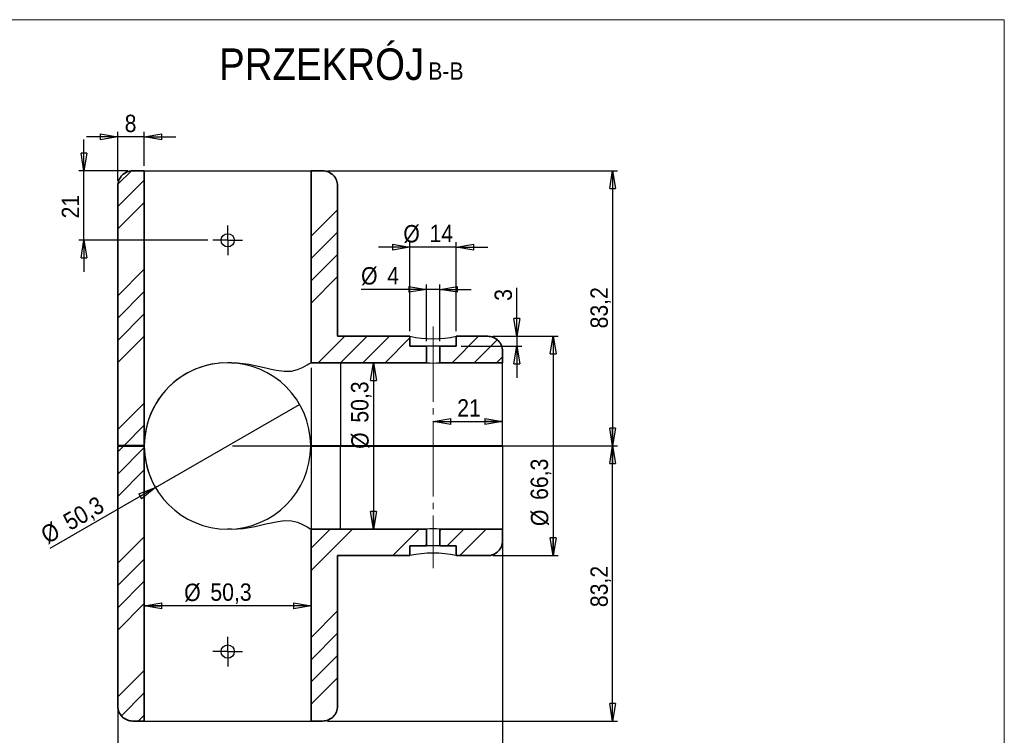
# Model space of a CAD drawing. Header units: millimetres. Extents: x 45 to 622, y 7 to 438.
# Tile 3 of 3: x 325 to 622, y 222 to 438. Entities that reach past the tile are written whole.
import ezdxf

# ---------------------------------------------------------------- set-up
doc = ezdxf.new("R2010")
doc.units = ezdxf.units.MM
doc.header["$LTSCALE"] = 1.5
doc.linetypes.add('SLD-Linia-ciągła', pattern=[0])
doc.linetypes.add('SLD-Linia-długa-kreska-kropka', pattern=[19.05, 15.24, -1.27, 1.27, -1.27])
doc.layers.add('NOTATKI', color=7, linetype='SLD-Linia-ciągła')
doc.layers.add('RAMKA', color=7, linetype='SLD-Linia-ciągła', lineweight=70)
doc.styles.add('SLDTEXTSTYLE0', font='GOTHIC.TTF', dxfattribs={"width": 0.913})
doc.dimstyles.new('SLDDIMSTYLE0', dxfattribs={"dimtxt": 5.25, "dimasz": 5.334, "dimexe": 0, "dimexo": 0.0625, "dimgap": 1.3125, "dimtad": 1, "dimdec": 1, "dimrnd": 1e-09, "dimzin": 12, "dimdsep": 46, "dimtxsty": 'SLDTEXTSTYLE0', "dimblk1": 'CLOSED', "dimblk2": 'CLOSED', "dimsah": 1, "dimcen": 0.09, "dimadec": 0, "dimazin": 3, "dimtfac": 1, "dimtdec": 1, "dimtofl": 0, "dimtmove": 0, "dimatfit": 3, "dimldrblk": 'CLOSED', "dimfxl": 1, "dimfrac": 2, "dimtolj": 1, "dimtzin": 12, "dimarcsym": 0})
doc.dimstyles.new('SLDDIMSTYLE1', dxfattribs={"dimtxt": 5.25, "dimasz": 5.334, "dimexe": 0, "dimexo": 0.0625, "dimgap": 1.3125, "dimtad": 1, "dimdec": 1, "dimrnd": 1e-09, "dimzin": 12, "dimdsep": 46, "dimtxsty": 'SLDTEXTSTYLE0', "dimblk1": 'CLOSED', "dimblk2": 'CLOSED', "dimsah": 1, "dimcen": 0.09, "dimadec": 0, "dimazin": 3, "dimtfac": 1, "dimtdec": 1, "dimtmove": 0, "dimatfit": 0, "dimldrblk": 'CLOSED', "dimfxl": 1, "dimfrac": 2, "dimtolj": 1, "dimtzin": 12, "dimarcsym": 0})
doc.dimstyles.new('SLDDIMSTYLE2', dxfattribs={"dimtxt": 5.25, "dimasz": 5.334, "dimexe": 0, "dimexo": 0.0625, "dimgap": 1.3125, "dimtad": 1, "dimdec": 1, "dimrnd": 1e-09, "dimzin": 12, "dimdsep": 46, "dimtxsty": 'SLDTEXTSTYLE0', "dimblk1": 'NONE', "dimblk2": 'CLOSED', "dimsah": 1, "dimcen": 0, "dimadec": 0, "dimazin": 3, "dimtfac": 1, "dimtdec": 1, "dimtmove": 0, "dimatfit": 3, "dimldrblk": 'NONE', "dimfxl": 1, "dimfrac": 2, "dimtolj": 1, "dimtzin": 12, "dimarcsym": 0})

# ---------------------------------------------------------------- blocks, each defined once
blk = doc.blocks.new('_Closed')
at = {"color": 0, "linetype": 'ByBlock', "lineweight": -2}
for p, q in [((-1, 0.166667), (0, 0)), ((-1, 0.166667), (-1, -0.166667)), ((0, 0), (-1, -0.166667)), ((0, 0), (-1, 0))]:
    blk.add_line(p, q, dxfattribs=at)
blk = doc.blocks.new('_D_12')
at = {"layer": 'NOTATKI'}
for q in [(409.48, 321.74), (334, 278.16)]:
    blk.add_line((365.92, 296.59), q, dxfattribs=at)
blk.add_arc((387.7, 309.17), 25.15, 93.4132, 213.4132, dxfattribs=at)
at = {"layer": 'NOTATKI', "xscale": 5.334000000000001, "yscale": 5.334000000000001, "rotation": 29.99999999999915}
blk.add_blockref('_Closed', (365.92, 296.59, 40.26), dxfattribs=at)
at = {"layer": 'NOTATKI', "char_height": 5.25, "attachment_point": 1, "rotation": 30, "style": 'SLDTEXTSTYLE0'}
for s, insert in [('50,3', (337.47, 287.99)), ('%%c', (330.65, 283.96))]:
    blk.add_mtext(s, dxfattribs=dict(at, insert=insert))
blk = doc.blocks.new('_None')
blk = doc.blocks.new('_D_13')
at = {"layer": 'NOTATKI'}
for p, q in [((442.85, 369.24), (433.32, 369.24)), ((442.85, 343.82), (442.85, 370.74)), ((456.85, 369.24), (442.85, 369.24)), ((456.85, 343.82), (456.85, 370.74)), ((456.85, 369.24), (466.37, 369.24))]:
    blk.add_line(p, q, dxfattribs=at)
at = {"layer": 'NOTATKI', "xscale": 5.334000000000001, "yscale": 5.334000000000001}
blk.add_blockref('_Closed', (442.85, 369.24, 40.26), dxfattribs=at)
at = {"layer": 'NOTATKI', "xscale": 5.334000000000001, "yscale": 5.334000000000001, "rotation": 180.0000000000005}
blk.add_blockref('_Closed', (456.85, 369.24, 40.26), dxfattribs=at)
at = {"layer": 'NOTATKI', "char_height": 5.25, "attachment_point": 1, "style": 'SLDTEXTSTYLE0'}
for s, insert in [('%%c', (440.84, 375.94)), ('14', (448.76, 376.02))]:
    blk.add_mtext(s, dxfattribs=dict(at, insert=insert))
blk = doc.blocks.new('_D_14')
at = {"layer": 'NOTATKI'}
for p, q in [((447.85, 340.82), (447.85, 358)), ((451.85, 340.82), (451.85, 358)), ((447.85, 356.5), (428.07, 356.5)), ((451.85, 356.5), (447.85, 356.5)), ((451.85, 356.5), (461.37, 356.5))]:
    blk.add_line(p, q, dxfattribs=at)
at = {"layer": 'NOTATKI', "xscale": 5.334000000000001, "yscale": 5.334000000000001}
for p, rotation in [((447.85, 356.5, 40.26), 359.9999999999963), ((451.85, 356.5, 40.26), 179.9999999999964)]:
    blk.add_blockref('_Closed', p, dxfattribs=dict(at, rotation=rotation))
at = {"layer": 'NOTATKI', "char_height": 5.25, "attachment_point": 1, "style": 'SLDTEXTSTYLE0'}
for s, insert in [('%%c', (428.07, 363.21)), ('4', (435.99, 363.29))]:
    blk.add_mtext(s, dxfattribs=dict(at, insert=insert))
blk = doc.blocks.new('_D_15')
at = {"layer": 'NOTATKI'}
for p, q in [((475.12, 342.32), (475.12, 356.91)), ((467.85, 342.32), (476.62, 342.32)), ((475.12, 342.32), (475.12, 339.32)), ((458.35, 339.32), (476.62, 339.32)), ((475.12, 339.32), (475.12, 329.79))]:
    blk.add_line(p, q, dxfattribs=at)
at = {"layer": 'NOTATKI', "xscale": 5.334000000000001, "yscale": 5.334000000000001}
for p, rotation in [((475.12, 342.32, 40.26), 270.0000000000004), ((475.12, 339.32, 40.26), 90.0000000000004)]:
    blk.add_blockref('_Closed', p, dxfattribs=dict(at, rotation=rotation))
at = {"layer": 'NOTATKI', "insert": (468.41, 353.03), "char_height": 5.25, "attachment_point": 1, "rotation": 90, "style": 'SLDTEXTSTYLE0'}
blk.add_mtext('3', dxfattribs=at)
blk = doc.blocks.new('_D_16')
at = {"layer": 'NOTATKI'}
for p, q in [((412.95, 332.82), (412.95, 259.33)), ((362.55, 307.77), (362.55, 259.33)), ((412.95, 260.83), (362.55, 260.83))]:
    blk.add_line(p, q, dxfattribs=at)
at = {"layer": 'NOTATKI', "xscale": 5.334000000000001, "yscale": 5.334000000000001, "rotation": 180.0000000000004}
blk.add_blockref('_Closed', (362.55, 260.83, 40.26), dxfattribs=at)
at = {"layer": 'NOTATKI', "xscale": 5.334000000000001, "yscale": 5.334000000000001}
blk.add_blockref('_Closed', (412.95, 260.83, 40.26), dxfattribs=at)
at = {"layer": 'NOTATKI', "char_height": 5.25, "attachment_point": 1, "style": 'SLDTEXTSTYLE0'}
for s, insert in [('%%c', (374.59, 267.54)), ('50,3', (382.51, 267.62))]:
    blk.add_mtext(s, dxfattribs=dict(at, insert=insert))
blk = doc.blocks.new('_D_17')
at = {"layer": 'NOTATKI'}
for p, q in [((354.55, 402.57), (345.02, 402.57)), ((354.55, 389.32), (354.55, 404.07)), ((362.55, 402.57), (354.55, 402.57)), ((362.55, 393.82), (362.55, 404.07)), ((362.55, 402.57), (372.07, 402.57))]:
    blk.add_line(p, q, dxfattribs=at)
at = {"layer": 'NOTATKI', "xscale": 5.334000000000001, "yscale": 5.334000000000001}
blk.add_blockref('_Closed', (354.55, 402.57, 40.26), dxfattribs=at)
at = {"layer": 'NOTATKI', "xscale": 5.334000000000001, "yscale": 5.334000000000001, "rotation": 180.0000000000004}
blk.add_blockref('_Closed', (362.55, 402.57, 40.26), dxfattribs=at)
at = {"layer": 'NOTATKI', "insert": (356.61, 409.28), "char_height": 5.25, "attachment_point": 1, "style": 'SLDTEXTSTYLE0'}
blk.add_mtext('8', dxfattribs=at)
blk = doc.blocks.new('_D_18')
at = {"layer": 'NOTATKI'}
for p, q in [((344.3, 392.32), (344.3, 401.84)), ((357.55, 392.32), (342.8, 392.32)), ((344.3, 371.32), (344.3, 392.32)), ((381.75, 371.32), (342.8, 371.32)), ((344.3, 371.32), (344.3, 361.79))]:
    blk.add_line(p, q, dxfattribs=at)
at = {"layer": 'NOTATKI', "xscale": 5.334000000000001, "yscale": 5.334000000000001}
for p, rotation in [((344.3, 392.32, 40.26), 270.0000000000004), ((344.3, 371.32, 40.26), 90.0000000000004)]:
    blk.add_blockref('_Closed', p, dxfattribs=dict(at, rotation=rotation))
at = {"layer": 'NOTATKI', "insert": (337.59, 377.94), "char_height": 5.25, "attachment_point": 1, "rotation": 90, "style": 'SLDTEXTSTYLE0'}
blk.add_mtext('21', dxfattribs=at)
blk = doc.blocks.new('_D_19')
at = {"layer": 'NOTATKI'}
blk.add_line((449.85, 316.59), (470.85, 316.59), dxfattribs=at)
at = {"layer": 'NOTATKI', "xscale": 5.334000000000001, "yscale": 5.334000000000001, "rotation": 180.0000000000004}
blk.add_blockref('_Closed', (449.85, 316.59, 40.26), dxfattribs=at)
at = {"layer": 'NOTATKI', "xscale": 5.334000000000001, "yscale": 5.334000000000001}
blk.add_blockref('_Closed', (470.85, 316.59, 40.26), dxfattribs=at)
at = {"layer": 'NOTATKI', "insert": (457.13, 323.29), "char_height": 5.25, "attachment_point": 1, "style": 'SLDTEXTSTYLE0'}
blk.add_mtext('21', dxfattribs=at)
blk = doc.blocks.new('_D_20')
at = {"layer": 'NOTATKI'}
for p, q in [((354.55, 307.77), (354.55, 209.26)), ((470.85, 307.77), (470.85, 209.26)), ((470.85, 210.76), (354.55, 210.76))]:
    blk.add_line(p, q, dxfattribs=at)
at = {"layer": 'NOTATKI', "xscale": 5.334000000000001, "yscale": 5.334000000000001, "rotation": 180.0000000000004}
blk.add_blockref('_Closed', (354.55, 210.76, 40.26), dxfattribs=at)
at = {"layer": 'NOTATKI', "xscale": 5.334000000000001, "yscale": 5.334000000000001}
blk.add_blockref('_Closed', (470.85, 210.76, 40.26), dxfattribs=at)
at = {"layer": 'NOTATKI', "insert": (398.27, 217.47), "char_height": 5.25, "attachment_point": 1, "style": 'SLDTEXTSTYLE0'}
blk.add_mtext('116,3', dxfattribs=at)
blk = doc.blocks.new('_D_21')
at = {"layer": 'NOTATKI'}
for p, q in [((417.95, 392.32), (505.6, 392.32)), ((504.1, 392.32), (504.1, 309.17)), ((389.2, 309.17), (505.6, 309.17))]:
    blk.add_line(p, q, dxfattribs=at)
at = {"layer": 'NOTATKI', "xscale": 5.334000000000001, "yscale": 5.334000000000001}
for p, rotation in [((504.1, 392.32, 40.26), 90.0000000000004), ((504.1, 309.17, 40.26), 270.0000000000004)]:
    blk.add_blockref('_Closed', p, dxfattribs=dict(at, rotation=rotation))
at = {"layer": 'NOTATKI', "insert": (497.4, 344.69), "char_height": 5.25, "attachment_point": 1, "rotation": 90, "style": 'SLDTEXTSTYLE0'}
blk.add_mtext('83,2', dxfattribs=at)
blk = doc.blocks.new('_D_22')
at = {"layer": 'NOTATKI'}
for p, q in [((389.2, 309.17), (505.6, 309.17)), ((504.1, 226.02), (504.1, 309.17)), ((417.95, 226.02), (505.6, 226.02))]:
    blk.add_line(p, q, dxfattribs=at)
at = {"layer": 'NOTATKI', "xscale": 5.334000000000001, "yscale": 5.334000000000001}
for p, rotation in [((504.1, 309.17, 40.26), 90.0000000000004), ((504.1, 226.02, 40.26), 270.0000000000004)]:
    blk.add_blockref('_Closed', p, dxfattribs=dict(at, rotation=rotation))
at = {"layer": 'NOTATKI', "insert": (497.4, 260.45), "char_height": 5.25, "attachment_point": 1, "rotation": 90, "style": 'SLDTEXTSTYLE0'}
blk.add_mtext('83,2', dxfattribs=at)
blk = doc.blocks.new('_D_23')
at = {"layer": 'NOTATKI'}
for p, q in [((467.85, 342.32), (487.6, 342.32)), ((486.1, 342.32), (486.1, 276.02)), ((467.85, 276.02), (487.6, 276.02))]:
    blk.add_line(p, q, dxfattribs=at)
at = {"layer": 'NOTATKI', "xscale": 5.334000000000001, "yscale": 5.334000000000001}
for p, rotation in [((486.1, 342.32, 40.26), 90.0000000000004), ((486.1, 276.02, 40.26), 270.0000000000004)]:
    blk.add_blockref('_Closed', p, dxfattribs=dict(at, rotation=rotation))
at = {"layer": 'NOTATKI', "char_height": 5.25, "attachment_point": 1, "rotation": 90, "style": 'SLDTEXTSTYLE0'}
for s, insert in [('66,3', (479.32, 292.86)), ('%%c', (479.4, 284.94))]:
    blk.add_mtext(s, dxfattribs=dict(at, insert=insert))
blk = doc.blocks.new('_D_24')
at = {"layer": 'NOTATKI'}
blk.add_line((431.81, 334.32), (431.81, 284.02), dxfattribs=at)
at = {"layer": 'NOTATKI', "xscale": 5.334000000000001, "yscale": 5.334000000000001}
for p, rotation in [((431.81, 334.32, 40.26), 90.00000000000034), ((431.81, 284.02, 40.26), 270.0000000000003)]:
    blk.add_blockref('_Closed', p, dxfattribs=dict(at, rotation=rotation))
at = {"layer": 'NOTATKI', "char_height": 5.25, "attachment_point": 1, "rotation": 90, "style": 'SLDTEXTSTYLE0'}
for s, insert in [('50,3', (425.02, 316.2)), ('%%c', (425.1, 308.28))]:
    blk.add_mtext(s, dxfattribs=dict(at, insert=insert))
blk = doc.blocks.new('SW_CENTERMARKSYMBOL_4')
at = {"layer": 'NOTATKI', "color": 0}
for p, q in [((0, 2.5), (0, 4.5)), ((-2.5, 0), (-4.5, 0)), ((0, 0), (-2.5, 0)), ((0, 0), (0, 2.5)), ((0, 0), (0, -2.5)), ((0, 0), (2.5, 0)), ((2.5, 0), (4.5, 0)), ((0, -2.5), (0, -4.5))]:
    blk.add_line(p, q, dxfattribs=at)
blk = doc.blocks.new('SW_CENTERMARKSYMBOL_5')
at = {"layer": 'NOTATKI', "color": 0}
for p, q in [((0, 2.5), (0, 4.5)), ((-2.5, 0), (-4.5, 0)), ((0, 0), (-2.5, 0)), ((0, 0), (0, 2.5)), ((0, 0), (0, -2.5)), ((0, 0), (2.5, 0)), ((2.5, 0), (4.5, 0)), ((0, -2.5), (0, -4.5))]:
    blk.add_line(p, q, dxfattribs=at)

msp = doc.modelspace()

# ---------------------------------------------------------------- hatches: boundary and pattern name
at = {"layer": 'NOTATKI', "linetype": 'SLD-Linia-ciągła', "lineweight": 18}
h = msp.add_hatch(dxfattribs=at)
h.set_pattern_fill('ANSI34', color=256, scale=1.5, angle=2.8e-322, style=0)
edge = h.paths.add_edge_path(flags=0)
edge.add_line((354.55, 387.82), (354.55, 309.27))
edge.add_arc((387.7, 309.17), 33.15, 179.8271, 179.8272)
edge.add_line((354.55, 309.27), (362.55, 309.27))
edge.add_line((362.55, 309.27), (362.55, 392.32))
edge.add_line((362.55, 392.32), (359.05, 392.32))
edge.add_spline(control_points=[(359.05, 392.32), (358.67, 392.32), (358.29, 392.27), (357.93, 392.18), (357.44, 392.05), (356.97, 391.84), (356.55, 391.56), (356.13, 391.28), (355.76, 390.93), (355.45, 390.52), (355.26, 390.27), (355.1, 390), (354.97, 389.71), (354.76, 389.26), (354.62, 388.76), (354.57, 388.25), (354.56, 388.11), (354.55, 387.96), (354.55, 387.82)], knot_values=[0.023049, 0.023049, 0.023049, 0.023049, 0.024176, 0.024176, 0.024176, 0.025687, 0.025687, 0.025687, 0.027198, 0.027198, 0.027198, 0.028135, 0.028135, 0.028135, 0.029646, 0.029646, 0.029646, 0.030079, 0.030079, 0.030079, 0.030079], weights=[1, 1, 1, 1, 1, 1, 1, 1, 1, 1, 1, 1, 1, 1, 1, 1, 1, 1, 1], degree=3, periodic=0)
h = msp.add_hatch(dxfattribs=at)
h.set_pattern_fill('ANSI34', color=256, scale=1.5, angle=2.8e-322, style=0)
edge = h.paths.add_edge_path(flags=0)
edge.add_line((416.45, 392.32), (412.95, 392.32))
edge.add_line((412.95, 392.32), (412.95, 334.32))
edge.add_line((412.95, 334.32), (418.65, 334.32))
edge.add_spline(control_points=[(418.65, 334.32), (419.72, 334.32), (420.78, 334.32), (421.85, 334.32)], knot_values=[0.165352, 0.165352, 0.165352, 0.165352, 0.168544, 0.168544, 0.168544, 0.168544], weights=[1, 1, 1, 1], degree=3, periodic=0)
edge.add_line((421.85, 334.32), (447.85, 334.32))
edge.add_line((447.85, 334.32), (447.85, 339.32))
edge.add_line((447.85, 339.32), (442.85, 339.32))
edge.add_line((442.85, 339.32), (442.85, 342.32))
edge.add_line((442.85, 342.32), (421.85, 342.32))
edge.add_spline(control_points=[(421.85, 342.32), (421.55, 342.32), (421.25, 342.32), (420.95, 342.32)], knot_values=[0.053325, 0.053325, 0.053325, 0.053325, 0.054223, 0.054223, 0.054223, 0.054223], weights=[1, 1, 1, 1], degree=3, periodic=0)
edge.add_line((420.95, 342.32), (420.95, 387.82))
edge.add_spline(control_points=[(420.95, 387.82), (420.95, 387.88), (420.95, 387.95), (420.94, 388.01), (420.92, 388.51), (420.81, 389.02), (420.63, 389.49), (420.44, 389.96), (420.17, 390.4), (419.84, 390.78), (419.51, 391.16), (419.11, 391.48), (418.67, 391.73), (418.23, 391.98), (417.74, 392.16), (417.25, 392.25), (416.98, 392.29), (416.72, 392.32), (416.45, 392.32)], knot_values=[0.014919, 0.014919, 0.014919, 0.014919, 0.01511, 0.01511, 0.01511, 0.016621, 0.016621, 0.016621, 0.018132, 0.018132, 0.018132, 0.019643, 0.019643, 0.019643, 0.021154, 0.021154, 0.021154, 0.021953, 0.021953, 0.021953, 0.021953], weights=[1, 1, 1, 1, 1, 1, 1, 1, 1, 1, 1, 1, 1, 1, 1, 1, 1, 1, 1], degree=3, periodic=0)
h = msp.add_hatch(dxfattribs=at)
h.set_pattern_fill('ANSI34', color=256, scale=1.5, angle=2.8e-322, style=0)
edge = h.paths.add_edge_path(flags=0)
edge.add_line((470.85, 334.32), (470.85, 337.82))
edge.add_spline(control_points=[(470.85, 337.82), (470.85, 338.25), (470.79, 338.68), (470.67, 339.09), (470.52, 339.57), (470.3, 340.03), (470, 340.44), (469.71, 340.85), (469.34, 341.22), (468.93, 341.51), (468.52, 341.79), (468.05, 342.02), (467.56, 342.15), (467.17, 342.26), (466.76, 342.32), (466.35, 342.32)], knot_values=[0.006274, 0.006274, 0.006274, 0.006274, 0.007555, 0.007555, 0.007555, 0.009066, 0.009066, 0.009066, 0.010577, 0.010577, 0.010577, 0.012088, 0.012088, 0.012088, 0.013312, 0.013312, 0.013312, 0.013312], weights=[1, 1, 1, 1, 1, 1, 1, 1, 1, 1, 1, 1, 1, 1, 1, 1], degree=3, periodic=0)
edge.add_line((466.35, 342.32), (456.85, 342.32))
edge.add_line((456.85, 342.32), (456.85, 339.32))
edge.add_line((456.85, 339.32), (451.85, 339.32))
edge.add_line((451.85, 339.32), (451.85, 334.32))
edge.add_line((451.85, 334.32), (470.85, 334.32))
h = msp.add_hatch(dxfattribs=at)
h.set_pattern_fill('ANSI34', color=256, scale=1.5, angle=2.8e-322, style=0)
edge = h.paths.add_edge_path(flags=0)
edge.add_line((354.55, 309.07), (354.55, 230.52))
edge.add_spline(control_points=[(354.55, 230.52), (354.55, 230.42), (354.55, 230.33), (354.56, 230.24), (354.59, 229.73), (354.71, 229.23), (354.9, 228.77), (355.1, 228.3), (355.38, 227.87), (355.72, 227.49), (355.93, 227.26), (356.17, 227.05), (356.42, 226.86), (356.83, 226.57), (357.3, 226.34), (357.78, 226.2), (358.19, 226.08), (358.62, 226.02), (359.05, 226.02)], knot_values=[0.023897, 0.023897, 0.023897, 0.023897, 0.024176, 0.024176, 0.024176, 0.025687, 0.025687, 0.025687, 0.027198, 0.027198, 0.027198, 0.028135, 0.028135, 0.028135, 0.029646, 0.029646, 0.029646, 0.030927, 0.030927, 0.030927, 0.030927], weights=[1, 1, 1, 1, 1, 1, 1, 1, 1, 1, 1, 1, 1, 1, 1, 1, 1, 1, 1], degree=3, periodic=0)
edge.add_line((359.05, 226.02), (362.55, 226.02))
edge.add_line((362.55, 226.02), (362.55, 309.07))
edge.add_line((362.55, 309.07), (354.55, 309.07))
edge.add_arc((387.7, 309.17), 33.15, 180.1728, 180.1729)
h = msp.add_hatch(dxfattribs=at)
h.set_pattern_fill('ANSI34', color=256, scale=1.5, angle=2.8e-322, style=0)
edge = h.paths.add_edge_path(flags=0)
edge.add_line((412.95, 226.02), (416.45, 226.02))
edge.add_spline(control_points=[(416.45, 226.02), (416.9, 226.02), (417.35, 226.09), (417.78, 226.22), (418.26, 226.37), (418.72, 226.6), (419.13, 226.9), (419.53, 227.2), (419.89, 227.58), (420.17, 227.99), (420.46, 228.41), (420.67, 228.88), (420.8, 229.37), (420.9, 229.74), (420.95, 230.13), (420.95, 230.52)], knot_values=[0.004699, 0.004699, 0.004699, 0.004699, 0.006044, 0.006044, 0.006044, 0.007555, 0.007555, 0.007555, 0.009066, 0.009066, 0.009066, 0.010577, 0.010577, 0.010577, 0.011736, 0.011736, 0.011736, 0.011736], weights=[1, 1, 1, 1, 1, 1, 1, 1, 1, 1, 1, 1, 1, 1, 1, 1], degree=3, periodic=0)
edge.add_line((420.95, 230.52), (420.95, 276.02))
edge.add_spline(control_points=[(420.95, 276.02), (421.25, 276.02), (421.55, 276.02), (421.85, 276.02)], knot_values=[0.20353, 0.20353, 0.20353, 0.20353, 0.20444, 0.20444, 0.20444, 0.20444], weights=[1, 1, 1, 1], degree=3, periodic=0)
edge.add_line((421.85, 276.02), (442.85, 276.02))
edge.add_line((442.85, 276.02), (442.85, 279.02))
edge.add_line((442.85, 279.02), (447.85, 279.02))
edge.add_line((447.85, 279.02), (447.85, 284.02))
edge.add_line((447.85, 284.02), (421.85, 284.02))
edge.add_spline(control_points=[(421.85, 284.02), (420.78, 284.02), (419.72, 284.02), (418.65, 284.02)], knot_values=[0.046145, 0.046145, 0.046145, 0.046145, 0.04934, 0.04934, 0.04934, 0.04934], weights=[1, 1, 1, 1], degree=3, periodic=0)
edge.add_line((418.65, 284.02), (412.95, 284.02))
edge.add_line((412.95, 284.02), (412.95, 226.02))
h = msp.add_hatch(dxfattribs=at)
h.set_pattern_fill('ANSI34', color=256, scale=1.5, angle=2.8e-322, style=0)
edge = h.paths.add_edge_path(flags=0)
edge.add_line((456.85, 276.02), (466.35, 276.02))
edge.add_spline(control_points=[(466.35, 276.02), (466.62, 276.02), (466.89, 276.04), (467.15, 276.09), (467.46, 276.15), (467.76, 276.24), (468.06, 276.36), (468.52, 276.55), (468.96, 276.82), (469.34, 277.15), (469.71, 277.49), (470.04, 277.89), (470.28, 278.33), (470.53, 278.77), (470.7, 279.26), (470.78, 279.76), (470.83, 280.01), (470.85, 280.26), (470.85, 280.52)], knot_values=[0.026398, 0.026398, 0.026398, 0.026398, 0.027198, 0.027198, 0.027198, 0.028135, 0.028135, 0.028135, 0.029646, 0.029646, 0.029646, 0.031157, 0.031157, 0.031157, 0.032668, 0.032668, 0.032668, 0.033428, 0.033428, 0.033428, 0.033428], weights=[1, 1, 1, 1, 1, 1, 1, 1, 1, 1, 1, 1, 1, 1, 1, 1, 1, 1, 1], degree=3, periodic=0)
edge.add_line((470.85, 280.52), (470.85, 284.02))
edge.add_line((470.85, 284.02), (451.85, 284.02))
edge.add_line((451.85, 284.02), (451.85, 279.02))
edge.add_line((451.85, 279.02), (456.85, 279.02))
edge.add_line((456.85, 279.02), (456.85, 276.02))

# ---------------------------------------------------------------- linework, layer by layer
at = {"color": 7, "linetype": 'SLD-Linia-ciągła', "lineweight": 35}
for p, q in [((359.05, 392.32), (362.55, 392.32)), ((362.55, 309.27), (362.55, 392.32)), ((412.95, 392.32), (412.95, 334.32)), ((412.95, 392.32), (416.45, 392.32)), ((354.55, 309.27), (354.55, 387.82)), ((420.95, 387.82), (420.95, 342.32)), ((421.85, 342.32), (420.95, 342.32)), ((442.85, 342.32), (421.85, 342.32)), ((442.85, 339.32), (442.85, 342.32)), ((456.85, 342.32), (456.85, 339.32)), ((466.35, 342.32), (456.85, 342.32)), ((447.85, 339.32), (442.85, 339.32)), ((447.85, 334.32), (447.85, 339.32)), ((451.85, 339.32), (451.85, 334.32)), ((456.85, 339.32), (451.85, 339.32)), ((470.85, 337.82), (470.85, 334.32)), ((412.95, 334.32), (418.65, 334.32)), ((421.85, 334.32), (418.65, 334.32)), ((447.85, 334.32), (421.85, 334.32)), ((470.85, 334.32), (451.85, 334.32)), ((362.55, 309.27), (354.55, 309.27)), ((354.55, 309.27), (354.55, 309.27)), ((354.55, 309.07), (362.55, 309.07)), ((354.55, 230.52), (354.55, 309.07)), ((354.55, 309.07), (354.55, 309.07)), ((362.55, 226.02), (362.55, 309.07)), ((412.95, 284.02), (412.95, 226.02)), ((418.65, 284.02), (412.95, 284.02)), ((418.65, 284.02), (421.85, 284.02)), ((421.85, 284.02), (447.85, 284.02)), ((447.85, 279.02), (447.85, 284.02)), ((451.85, 284.02), (470.85, 284.02)), ((451.85, 284.02), (451.85, 279.02)), ((470.85, 284.02), (470.85, 280.52)), ((442.85, 276.02), (442.85, 279.02)), ((442.85, 279.02), (447.85, 279.02)), ((451.85, 279.02), (456.85, 279.02)), ((456.85, 279.02), (456.85, 276.02)), ((420.95, 276.02), (421.85, 276.02)), ((420.95, 276.02), (420.95, 230.52)), ((421.85, 276.02), (442.85, 276.02)), ((456.85, 276.02), (466.35, 276.02)), ((362.55, 226.02), (359.05, 226.02)), ((416.45, 226.02), (412.95, 226.02))]:
    msp.add_line(p, q, dxfattribs=at)
at = {"color": 7, "linetype": 'SLD-Linia-ciągła', "lineweight": 25}
for p, q in [((362.55, 392.32), (412.95, 392.32)), ((451.85, 339.32), (447.85, 339.32)), ((388.89, 334.32), (387.7, 334.32)), ((412.95, 334.32), (412.92, 334.32)), ((421.85, 334.32), (421.85, 309.27)), ((470.85, 309.27), (470.85, 334.32)), ((412.85, 309.27), (421.85, 309.27)), ((412.85, 309.07), (421.85, 309.07)), ((421.85, 309.27), (470.85, 309.27)), ((421.85, 284.02), (421.85, 309.07)), ((421.85, 309.07), (470.85, 309.07)), ((470.85, 309.07), (470.85, 284.02)), ((388.89, 284.02), (387.7, 284.02)), ((412.95, 284.02), (412.92, 284.02)), ((451.85, 279.02), (447.85, 279.02)), ((362.55, 226.02), (412.95, 226.02))]:
    msp.add_line(p, q, dxfattribs=at)
at = {"color": 7, "linetype": 'SLD-Linia-ciągła', "lineweight": 25, "flags": 128}
for points in [[(388.89, 334.32), (390.69, 334.26), (392.47, 334.1), (394.28, 333.84), (396.03, 333.5), (399.28, 332.75), (400.85, 332.38), (402.37, 332.06), (404.78, 331.75), (407.01, 331.82), (408.86, 332.24), (410.4, 332.87), (411.77, 333.64), (412.28, 333.96), (412.65, 334.19), (412.92, 334.32)], [(388.89, 284.02), (390.69, 284.08), (392.47, 284.24), (394.28, 284.5), (396.03, 284.83), (399.28, 285.58), (400.85, 285.95), (402.37, 286.27), (404.78, 286.59), (407.01, 286.52), (408.86, 286.1), (410.4, 285.47), (411.77, 284.7), (412.28, 284.38), (412.65, 284.15), (412.92, 284.02)]]:
    msp.add_lwpolyline(points, dxfattribs=at)
at = {"color": 7, "linetype": 'SLD-Linia-ciągła', "lineweight": 25}
for centre in [(387.75, 371.32), (387.75, 247.02)]:
    msp.add_circle(centre, 2, dxfattribs=at)
at = {"color": 7, "linetype": 'SLD-Linia-ciągła', "lineweight": 35}
for centre, start, end in [((359.05, 387.82), 89.9998, 179.9999), ((416.45, 387.82), 0.0001, 90.0002), ((466.35, 337.82), 359.9996, 89.9997), ((466.35, 280.52), 270.0003, 0.0004), ((359.05, 230.52), 180.0001, 270.0002), ((416.45, 230.52), 269.9998, 359.9999)]:
    msp.add_arc(centre, 4.5, start, end, dxfattribs=at)
at = {"color": 7, "linetype": 'SLD-Linia-ciągła', "lineweight": 25}
for centre, radius, start, end in [((449.85, 374.38), 32.82, 257.6861, 282.3139), ((387.7, 309.17), 25.15, 90.0001, 179.7721), ((387.7, 309.17), 25.15, 0.2278, 90), ((449.85, 357.69), 23.46, 265.1152, 274.8848), ((387.7, 309.17), 25.15, 180.2293, 269.9985), ((387.7, 309.17), 25.15, 270, 359.7722), ((449.85, 260.65), 23.46, 85.1152, 94.8848), ((449.85, 243.95), 32.82, 77.6861, 102.3139)]:
    msp.add_arc(centre, radius, start, end, dxfattribs=at)
at = {"layer": 'NOTATKI', "linetype": 'SLD-Linia-długa-kreska-kropka', "lineweight": 18}
msp.add_line((449.85, 345.32), (449.85, 272.19), dxfattribs=at)
at = {"layer": 'RAMKA', "linetype": 'SLD-Linia-ciągła', "lineweight": 18}
for p, q in [((45, 438), (622.5, 438)), ((622.5, 438), (622.5, 7.5))]:
    msp.add_line(p, q, dxfattribs=at)

# ---------------------------------------------------------------- block references
at = {"layer": 'NOTATKI'}
for name, p in [('SW_CENTERMARKSYMBOL_4', (387.75, 371.32)), ('SW_CENTERMARKSYMBOL_5', (387.75, 247.02))]:
    msp.add_blockref(name, p, dxfattribs=at)

# ---------------------------------------------------------------- texts
at = {"layer": 'NOTATKI', "attachment_point": 2, "style": 'SLDTEXTSTYLE0'}
for s, insert, char_height in [('PRZEKRÓJ ', (416.15, 429.32), 9.525), ('B-B', (453.71, 425.11), 5.25)]:
    msp.add_mtext(s, dxfattribs=dict(at, insert=insert, char_height=char_height))

# ---------------------------------------------------------------- dimensions: what is measured, and where the dimension line sits
at = {"layer": 'NOTATKI'}
for base, p1, p2, dimstyle, picture, middle in [((354.55, 402.57), (362.55, 392.32), (354.55, 387.82), 'SLDDIMSTYLE1', '_D_17', (358.55, 402.57)), ((470.85, 316.59), (449.85, 345.32), (470.85, 309.27), 'SLDDIMSTYLE0', '_D_19', (461.01, 316.59))]:
    dim = msp.add_linear_dim(base=base, p1=p1, p2=p2, dimstyle=dimstyle, dxfattribs=at)
    dim.commit()
    dim.dimension.update_dxf_attribs({"geometry": picture, "text_midpoint": middle, "dimtype": 160})
for base, p1, p2, angle, dimstyle, picture, middle in [((344.3, 392.32), (383.25, 371.32), (359.05, 392.32), 90, 'SLDDIMSTYLE1', '_D_18', (344.3, 381.82)), ((504.10279638, 309.16841707), (416.44894201, 392.31841707), (387.69911657, 309.16841707), 90, 'SLDDIMSTYLE0', '_D_21', (504.10279638, 351.47704453)), ((475.12, 339.32), (466.35, 342.32), (456.85, 339.32), 90, 'SLDDIMSTYLE1', '_D_15', (475.12, 354.97)), ((354.55, 210.76), (470.85, 309.27), (354.55, 309.27), 0, 'SLDDIMSTYLE0', '_D_20', (407, 210.76)), ((504.10279638, 309.16841707), (416.44894201, 226.01841707), (387.69911657, 309.16841707), 90, 'SLDDIMSTYLE0', '_D_22', (504.10279638, 267.23397965))]:
    dim = msp.add_linear_dim(base=base, p1=p1, p2=p2, angle=angle, dimstyle=dimstyle, dxfattribs=at)
    dim.commit()
    dim.dimension.update_dxf_attribs({"geometry": picture, "text_midpoint": middle, "dimtype": 160})
for base, p1, p2, dimstyle, picture, middle in [((442.85, 369.24), (456.85, 342.32), (442.85, 342.32), 'SLDDIMSTYLE1', '_D_13', (448.68, 369.24)), ((447.85, 356.5), (451.85, 339.32), (447.85, 339.32), 'SLDDIMSTYLE1', '_D_14', (433.97, 356.5)), ((362.55, 260.83), (412.95, 334.32), (362.55, 309.27), 'SLDDIMSTYLE0', '_D_16', (385.34, 260.83))]:
    dim = msp.add_linear_dim(base=base, p1=p1, p2=p2, text='%%c<>', dimstyle=dimstyle, dxfattribs=at)
    dim.commit()
    dim.dimension.update_dxf_attribs({"geometry": picture, "text_midpoint": middle, "dimtype": 160})
for base, p1, p2, picture, middle in [((486.1, 276.02), (466.35, 342.32), (466.35, 276.02), '_D_23', (486.1, 295.69)), ((431.81, 284.02), (421.85, 334.32), (421.85, 284.02), '_D_24', (431.81, 319.03))]:
    dim = msp.add_linear_dim(base=base, p1=p1, p2=p2, angle=90, text='%%c<>', dimstyle='SLDDIMSTYLE0', dxfattribs=at)
    dim.commit()
    dim.dimension.update_dxf_attribs({"geometry": picture, "text_midpoint": middle, "dimtype": 160})
dim = msp.add_diameter_dim_2p(p1=(409.48, 321.74), p2=(365.92, 296.59), dimstyle='SLDDIMSTYLE2', dxfattribs=at)
dim.commit()
dim.dimension.update_dxf_attribs({"geometry": '_D_12', "text_midpoint": (343.16, 283.45), "dimtype": 163})

doc.saveas('drawing.dxf')
